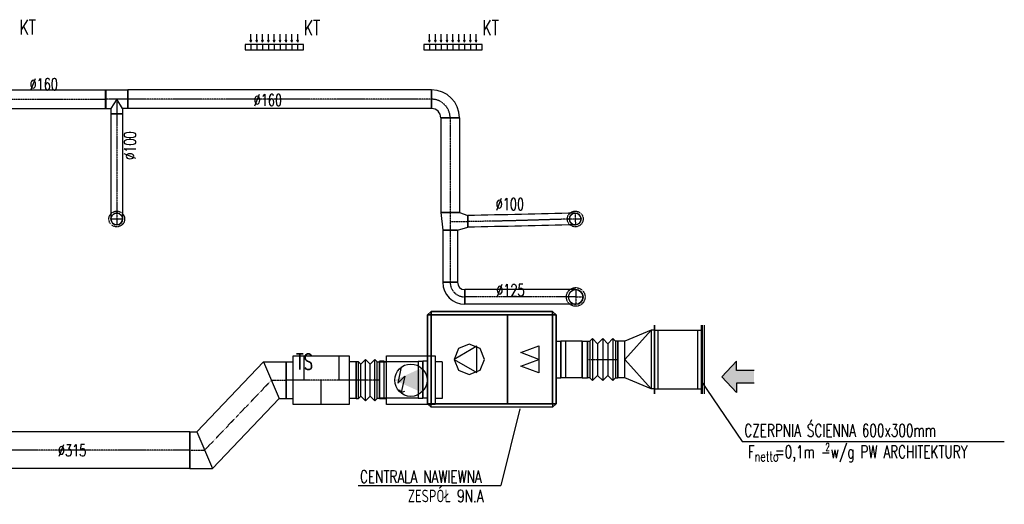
# Model space of a CAD drawing. Extents: x -7228 to 74941, y -112898 to 85621.
# Tile 211 of 256: x 29000 to 29843, y 34436 to 34851. Entities that reach past the tile are written whole.
import ezdxf

# ---------------------------------------------------------------- set-up
doc = ezdxf.new("R2010")
doc.units = 0
doc.linetypes.add('DASHDOT', pattern=[1, 0.5, -0.25, 0, -0.25])
doc.linetypes.add('DASHED', pattern=[0.75, 0.5, -0.25])
doc.layers.get('0').update_dxf_attribs({"color": 101, "linetype": 'CONTINUOUS'})
for name, color, linetype in [('E35', 6, 'CONTINUOUS'), ('FLUID-N9.A', 7, 'CONTINUOUS'), ('FLUID-N9.A-SYM', 7, 'CONTINUOUS'), ('FLUID-N9A', 7, 'CONTINUOUS'), ('FLUID-N9A-SYM', 7, 'CONTINUOUS'), ('FLUID-W9B', 7, 'CONTINUOUS'), ('FLUID-W9B-SYM', 7, 'CONTINUOUS'), ('m-went-nawiew', 152, 'CONTINUOUS'), ('m-went-odnośniki', 255, 'CONTINUOUS'), ('m-went-opis', 86, 'CONTINUOUS'), ('m-went-urządzenia', 51, 'CONTINUOUS'), ('PULAYER0', 1, 'CONTINUOUS'), ('PULAYER1', 8, 'CONTINUOUS')]:
    doc.layers.add(name, color=color, linetype=linetype)
doc.styles.add('tab-bud$0$ROMANS', font='romans', dxfattribs={"width": 0.7})
doc.linetypes.add('ZIGZAG', pattern='A,0.00254,-5.08,[131,ltypeshp.shx,S=5.08,R=0,X=-5.08,Y=0],-10.16,[131,ltypeshp.shx,S=5.08,R=180,X=5.08,Y=0],-5.08', length=20.32254)

# ---------------------------------------------------------------- blocks, each defined once
blk = doc.blocks.new('*U7495')
at = {"color": 1, "linetype": 'Continuous', "lineweight": -2}
for p, q in [((120, 120), (120, -40)), ((40, -120), (-120, -120))]:
    blk.add_line(p, q, dxfattribs=at)
at = {"color": 0, "linetype": 'ByBlock', "lineweight": -2}
for radius in [240, 80]:
    blk.add_arc((120, -120), radius, 90, 180, dxfattribs=at)
at = {"layer": 'FLUID-W9B-SYM', "color": 2, "linetype": 'DASHDOT'}
blk.add_arc((120, -120), 160, 90, 180, dxfattribs=at)
blk = doc.blocks.new('*U7494')
at = {"color": 1, "linetype": 'Continuous', "lineweight": -2}
for p, q in [((-405.5, -80), (-405.5, 80)), ((405.5, 80), (405.5, -80))]:
    blk.add_line(p, q, dxfattribs=at)
at = {"color": 0, "linetype": 'ByBlock', "lineweight": -2}
for p, q in [((-405.5, 80), (405.5, 80)), ((-405.5, -80), (405.5, -80))]:
    blk.add_line(p, q, dxfattribs=at)
at = {"layer": 'FLUID-W9B-SYM', "color": 2, "linetype": 'DASHDOT'}
blk.add_line((-405.5, 0), (405.5, 0), dxfattribs=at)
blk = doc.blocks.new('*U7493')
at = {"color": 0, "linetype": 'ByBlock', "lineweight": -2}
for p, q in [((-75, 80), (-50, 150)), ((75, 62.5), (50, 150)), ((-75, -80), (75, -62.5))]:
    blk.add_line(p, q, dxfattribs=at)
at = {"color": 1, "linetype": 'Continuous', "lineweight": -2}
for p, q in [((-50, 150), (50, 150)), ((-75, -80), (-75, 80)), ((75, 62.5), (75, -62.5))]:
    blk.add_line(p, q, dxfattribs=at)
at = {"layer": 'FLUID-W9B-SYM', "color": 2, "linetype": 'DASHDOT'}
for p, q in [((0, 0), (0, 150)), ((-75, 0), (75, 0))]:
    blk.add_line(p, q, dxfattribs=at)
blk = doc.blocks.new('*U7492')
at = {"color": 1, "linetype": 'Continuous', "lineweight": -2}
for p, q in [((-223, -62.5), (-223, 62.5)), ((223, 62.5), (223, -62.5))]:
    blk.add_line(p, q, dxfattribs=at)
at = {"color": 0, "linetype": 'ByBlock', "lineweight": -2}
for p, q in [((-223, 62.5), (223, 62.5)), ((-223, -62.5), (223, -62.5))]:
    blk.add_line(p, q, dxfattribs=at)
at = {"layer": 'FLUID-W9B-SYM', "color": 2, "linetype": 'DASHDOT'}
blk.add_line((-223, 0), (223, 0), dxfattribs=at)
blk = doc.blocks.new('*U7498')
at = {"color": 1, "linetype": 'Continuous', "lineweight": -2}
for p, q in [((-93.75, -31.25), (-93.75, 93.75)), ((93.75, -93.75), (-31.25, -93.75))]:
    blk.add_line(p, q, dxfattribs=at)
at = {"color": 0, "linetype": 'ByBlock', "lineweight": -2}
for radius in [187.5, 62.5]:
    blk.add_arc((-93.75, -93.75), radius, 0, 90, dxfattribs=at)
at = {"layer": 'FLUID-W9B-SYM', "color": 2, "linetype": 'DASHDOT'}
blk.add_arc((-93.75, -93.75), 125, 0, 90, dxfattribs=at)
blk = doc.blocks.new('*U7497')
at = {"color": 4, "linetype": 'DASHED'}
blk.add_circle((0, 0), 80, dxfattribs=at)
at = {"color": 0, "linetype": 'ByBlock', "lineweight": -2}
blk.add_circle((0, 0), 62.5, dxfattribs=at)
blk = doc.blocks.new('*U7491')
at = {"color": 4, "linetype": 'DASHED'}
blk.add_circle((0, 0), 67.5, dxfattribs=at)
at = {"color": 0, "linetype": 'ByBlock', "lineweight": -2}
blk.add_circle((0, 0), 50, dxfattribs=at)
blk = doc.blocks.new('*U7496')
at = {"color": 1, "linetype": 'Continuous', "lineweight": -2}
blk.add_line((0, -62.5), (0, 62.5), dxfattribs=at)
at = {"color": 4, "linetype": 'DASHED', "lineweight": -2}
blk.add_arc((950.7, -0.5), 62.5, 89.96704, 269.96704, dxfattribs=at)
at = {"color": 0, "lineweight": -2}
blk.add_arc((950.7, -0.5), 62.5, 269.96704, 89.96704, dxfattribs=at)
at = {"color": 1, "linetype": 'ZIGZAG', "lineweight": -2, "ltscale": 0.4}
for points in [[(950.7, 62), (0, 62.5)], [(950.6, -63), (0, -62.5)]]:
    blk.add_spline(points, degree=3, dxfattribs=at)
at = {"layer": 'FLUID-W9B-SYM', "color": 2, "linetype": 'DASHDOT'}
for p, q in [((950.7, 62), (950.6, -63)), ((950.7, -0.5), (1013.2, -0.6))]:
    blk.add_line(p, q, dxfattribs=at)
at = {"layer": 'FLUID-W9B-SYM', "color": 2, "linetype": 'DASHDOT', "start_tangent": (-1, 0.000575), "end_tangent": (-1, 0)}
blk.add_spline([(950.7, -0.5), (0, 0)], degree=3, dxfattribs=at)
blk = doc.blocks.new('*U7490')
at = {"color": 1, "linetype": 'Continuous', "lineweight": -2}
blk.add_line((0, -50), (0, 50), dxfattribs=at)
at = {"color": 4, "linetype": 'DASHED', "lineweight": -2}
blk.add_arc((921.5, 20.9), 50, 91.29811, 271.29811, dxfattribs=at)
at = {"color": 0, "lineweight": -2}
blk.add_arc((921.5, 20.9), 50, 271.29811, 91.29811, dxfattribs=at)
at = {"color": 1, "linetype": 'ZIGZAG', "lineweight": -2, "ltscale": 0.4}
for points in [[(920.4, 70.9), (0, 50)], [(922.7, -29.1), (0, -50)]]:
    blk.add_spline(points, degree=3, dxfattribs=at)
at = {"layer": 'FLUID-W9B-SYM', "color": 2, "linetype": 'DASHDOT'}
for p, q in [((920.4, 70.9), (922.7, -29.1)), ((921.5, 20.9), (971.5, 22))]:
    blk.add_line(p, q, dxfattribs=at)
at = {"layer": 'FLUID-W9B-SYM', "color": 2, "linetype": 'DASHDOT', "start_tangent": (-0.999743, -0.022654), "end_tangent": (-1, 0)}
blk.add_spline([(921.5, 20.9), (0, 0)], degree=3, dxfattribs=at)
blk = doc.blocks.new('*U7488')
at = {"color": 1, "linetype": 'Continuous', "lineweight": -2}
for p, q in [((-50, 125), (50, 125)), ((-95, -80), (-95, 80)), ((95, 80), (95, -80))]:
    blk.add_line(p, q, dxfattribs=at)
at = {"color": 0, "linetype": 'ByBlock', "lineweight": -2}
for p, q in [((-50, 80), (-50, 125)), ((50, 80), (50, 125)), ((-95, 80), (-50, 80)), ((95, 80), (50, 80)), ((95, -80), (-95, -80))]:
    blk.add_line(p, q, dxfattribs=at)
at = {"color": 4, "linetype": 'Continuous'}
for p, q in [((-50, 80), (0, 0)), ((0, 0), (50, 80))]:
    blk.add_line(p, q, dxfattribs=at)
at = {"layer": 'FLUID-W9B-SYM', "color": 2, "linetype": 'DASHDOT'}
for p, q in [((0, 0), (0, 125)), ((-95, 0), (95, 0))]:
    blk.add_line(p, q, dxfattribs=at)
blk = doc.blocks.new('*U7482')
at = {"color": 1, "linetype": 'Continuous', "lineweight": -2}
for p, q in [((-989.5, -80), (-989.5, 80)), ((989.5, 80), (989.5, -80))]:
    blk.add_line(p, q, dxfattribs=at)
at = {"color": 0, "linetype": 'ByBlock', "lineweight": -2}
for p, q in [((-989.5, 80), (989.5, 80)), ((-989.5, -80), (989.5, -80))]:
    blk.add_line(p, q, dxfattribs=at)
at = {"layer": 'FLUID-W9B-SYM', "color": 2, "linetype": 'DASHDOT'}
blk.add_line((-989.5, 0), (989.5, 0), dxfattribs=at)
blk = doc.blocks.new('*U7487')
at = {"color": 1, "linetype": 'Continuous', "lineweight": -2}
for p, q in [((-1300.5, -80), (-1300.5, 80)), ((1300.5, 80), (1300.5, -80))]:
    blk.add_line(p, q, dxfattribs=at)
at = {"color": 0, "linetype": 'ByBlock', "lineweight": -2}
for p, q in [((-1300.5, 80), (1300.5, 80)), ((-1300.5, -80), (1300.5, -80))]:
    blk.add_line(p, q, dxfattribs=at)
at = {"layer": 'FLUID-W9B-SYM', "color": 2, "linetype": 'DASHDOT'}
blk.add_line((-1300.5, 0), (1300.5, 0), dxfattribs=at)
blk = doc.blocks.new('*U7489')
at = {"color": 4, "linetype": 'DASHED'}
blk.add_circle((0, 0), 67.5, dxfattribs=at)
at = {"color": 0, "linetype": 'ByBlock', "lineweight": -2}
blk.add_circle((0, 0), 50, dxfattribs=at)
blk = doc.blocks.new('*U7486')
at = {"color": 1, "linetype": 'Continuous', "lineweight": -2}
blk.add_line((-50, 900.1), (50, 900.1), dxfattribs=at)
at = {"color": 4, "linetype": 'DASHED', "lineweight": -2}
blk.add_arc((0, 0), 50, 360, 180, dxfattribs=at)
at = {"color": 0, "linetype": 'ByBlock', "lineweight": -2}
blk.add_arc((0, 0), 50, 180, 360, dxfattribs=at)
at = {"color": 1, "linetype": 'ZIGZAG', "lineweight": -2, "ltscale": 0.4}
for points in [[(-50, 900.1), (-50, 0)], [(50, 900.1), (50, 0)]]:
    blk.add_spline(points, degree=3, dxfattribs=at)
at = {"layer": 'FLUID-W9B-SYM', "color": 2, "linetype": 'DASHDOT'}
for p, q in [((-50, 0), (50, 0)), ((0, 0), (0, -50))]:
    blk.add_line(p, q, dxfattribs=at)
at = {"layer": 'FLUID-W9B-SYM', "color": 2, "linetype": 'DASHDOT', "start_tangent": (0, -1), "end_tangent": (0, -1)}
blk.add_spline([(0, 900.1), (0, 0)], degree=3, dxfattribs=at)
blk = doc.blocks.new('*U6679')
at = {"color": 5, "linetype": 'Continuous', "lineweight": -2}
for p, q in [((-157.5, -295), (-157.5, 295)), ((157.5, 158), (157.5, -157))]:
    blk.add_line(p, q, dxfattribs=at)
at = {"color": 0, "linetype": 'ByBlock', "lineweight": -2}
for p, q in [((-157.5, 250), (-127.5, 250)), ((-127.5, 250), (97.5, 158)), ((97.5, 158), (157.5, 158)), ((-127.5, -250), (97.5, -157)), ((97.5, -157), (157.5, -157)), ((-157.5, -250), (-127.5, -250))]:
    blk.add_line(p, q, dxfattribs=at)
at = {"color": 4, "linetype": 'Continuous'}
for p, q in [((-127.5, -250), (-127.5, 250)), ((-127.5, 250), (97.5, 0.5)), ((97.5, 158), (97.5, -157)), ((-127.5, -250), (97.5, 0.5))]:
    blk.add_line(p, q, dxfattribs=at)
blk = doc.blocks.new('*U6678')
at = {"color": 5, "linetype": 'Continuous', "lineweight": -2}
for p, q in [((-199, -295), (-199, 295)), ((199, 295), (199, -295))]:
    blk.add_line(p, q, dxfattribs=at)
at = {"color": 0, "linetype": 'ByBlock', "lineweight": -2}
for p, q in [((-199, 250), (199, 250)), ((-199, -250), (199, -250))]:
    blk.add_line(p, q, dxfattribs=at)
at = {"color": 4, "linetype": 'Continuous'}
for p, q in [((-169, -250), (-169, 250)), ((169, 250), (169, -250))]:
    blk.add_line(p, q, dxfattribs=at)
blk = doc.blocks.new('*U6680')
at = {"color": 4, "linetype": 'Continuous'}
blk.add_line((-295, 25), (295, 25), dxfattribs=at)
at = {"color": 0, "linetype": 'ByBlock', "lineweight": -2}
for p, q in [((-295, 10), (295, 10)), ((-250, 0), (-250, 10)), ((250, 0), (250, 10))]:
    blk.add_line(p, q, dxfattribs=at)
blk = doc.blocks.new('*U6717')
at = {"color": 5, "linetype": 'Continuous', "lineweight": -2}
for p, q in [((-774, -157.5), (-774, 157.5)), ((774, 157.5), (774, -157.5))]:
    blk.add_line(p, q, dxfattribs=at)
at = {"color": 0, "linetype": 'ByBlock', "lineweight": -2}
for p, q in [((-774, 157.5), (774, 157.5)), ((-774, -157.5), (774, -157.5))]:
    blk.add_line(p, q, dxfattribs=at)
at = {"layer": 'FLUID-N9A-SYM', "color": 2, "linetype": 'DASHDOT'}
blk.add_line((-774, 0), (774, 0), dxfattribs=at)
blk = doc.blocks.new('*U6719')
at = {"color": 0, "linetype": 'ByBlock', "lineweight": -2}
for p, q in [((-80, 157.5), (-60, 177.5)), ((-60, 177.5), (-20, 137.5)), ((-20, 137.5), (20, 177.5)), ((20, 177.5), (60, 137.5)), ((-100, 157.5), (-80, 157.5)), ((-80, 157.5), (-80, -157.5)), ((60, 137.5), (80, 157.5)), ((100, 157.5), (80, 157.5)), ((80, 157.5), (80, -157.5)), ((-80, -157.5), (-100, -157.5)), ((-60, -177.5), (-80, -157.5)), ((-20, -137.5), (-60, -177.5)), ((20, -177.5), (-20, -137.5)), ((60, -137.5), (20, -177.5)), ((80, -157.5), (60, -137.5)), ((80, -157.5), (100, -157.5))]:
    blk.add_line(p, q, dxfattribs=at)
at = {"color": 4, "linetype": 'Continuous'}
for p, q in [((-60, 177.5), (-60, -177.5)), ((20, 177.5), (20, -177.5)), ((-20, 137.5), (-20, -137.5)), ((60, 137.5), (60, -137.5))]:
    blk.add_line(p, q, dxfattribs=at)
at = {"color": 5, "linetype": 'Continuous', "lineweight": -2}
for p, q in [((-100, -157.5), (-100, 157.5)), ((100, 157.5), (100, -157.5))]:
    blk.add_line(p, q, dxfattribs=at)
at = {"layer": 'FLUID-N9A-SYM', "color": 2, "linetype": 'DASHDOT'}
blk.add_line((-100, 0), (100, 0), dxfattribs=at)
blk = doc.blocks.new('*U6677')
at = {"color": 0, "linetype": 'ByBlock', "lineweight": -2}
for p, q in [((-110, 157.5), (-88, 179.5)), ((-88, 179.5), (-44, 135.5)), ((-44, 135.5), (0, 179.5)), ((0, 179.5), (44, 135.5)), ((44, 135.5), (88, 179.5)), ((88, 179.5), (110, 157.5)), ((-130, 157.5), (-110, 157.5)), ((-110, 157.5), (-110, -157.5)), ((130, 157.5), (110, 157.5)), ((110, 157.5), (110, -157.5)), ((-110, -157.5), (-130, -157.5)), ((-88, -179.5), (-110, -157.5)), ((-44, -135.5), (-88, -179.5)), ((0, -179.5), (-44, -135.5)), ((44, -135.5), (0, -179.5)), ((88, -179.5), (44, -135.5)), ((110, -157.5), (88, -179.5)), ((110, -157.5), (130, -157.5))]:
    blk.add_line(p, q, dxfattribs=at)
at = {"color": 4, "linetype": 'Continuous'}
for p, q in [((-88, 179.5), (-88, -179.5)), ((0, 179.5), (0, -179.5)), ((88, 179.5), (88, -179.5)), ((-44, 135.5), (-44, -135.5)), ((44, 135.5), (44, -135.5))]:
    blk.add_line(p, q, dxfattribs=at)
at = {"color": 5, "linetype": 'Continuous', "lineweight": -2}
for p, q in [((-130, -157.5), (-130, 157.5)), ((130, 157.5), (130, -157.5))]:
    blk.add_line(p, q, dxfattribs=at)
at = {"layer": 'FLUID-N9.A-SYM', "color": 2, "linetype": 'DASHDOT'}
blk.add_line((-130, 0), (130, 0), dxfattribs=at)
blk = doc.blocks.new('*U6718')
at = {"color": 0, "linetype": 'ByBlock', "lineweight": -2}
for p, q in [((-240, 207.5), (240, 207.5)), ((-240, -207.5), (-240, 207.5)), ((240, 207.5), (240, -207.5)), ((-300, 157.5), (-240, 157.5)), ((300, 157.5), (240, 157.5)), ((-300, -157.5), (-240, -157.5)), ((300, -157.5), (240, -157.5)), ((240, -207.5), (-240, -207.5))]:
    blk.add_line(p, q, dxfattribs=at)
at = {"color": 4, "linetype": 'Continuous'}
for p, q in [((0, 207.5), (0, 0)), ((-150, -207.5), (-150, 0)), ((150, -207.5), (150, 0))]:
    blk.add_line(p, q, dxfattribs=at)
at = {"color": 5, "linetype": 'Continuous', "lineweight": -2}
for p, q in [((-300, -157.5), (-300, 157.5)), ((300, 157.5), (300, -157.5))]:
    blk.add_line(p, q, dxfattribs=at)
at = {"layer": 'FLUID-N9A-SYM', "color": 2, "linetype": 'DASHDOT'}
blk.add_line((-300, 0), (300, 0), dxfattribs=at)
blk = doc.blocks.new('PROUNIT_20070829104343_1')
at = {"layer": 'PULAYER0', "linetype": 'Continuous'}
for p, q in [((270, 790), (300, 820)), ((270, 30), (270, 790)), ((300, 820), (1340, 820)), ((1340, 820), (1370, 790)), ((1370, 790), (1370, 30)), ((1370, 741.5), (1410, 741.5)), ((1450, 741.5), (1410, 741.5)), ((1741, 741.5), (1781, 741.5)), ((45, 568.5), (0, 568.5)), ((45, 568), (185, 568)), ((185, 568.5), (230, 568.5)), ((270, 568.5), (230, 568.5)), ((1370, 426.5), (1410, 426.5)), ((1450, 426.5), (1410, 426.5)), ((1741, 426.5), (1781, 426.5)), ((45, 253.5), (0, 253.5)), ((45, 254), (185, 254)), ((185, 253.5), (230, 253.5)), ((270, 253.5), (230, 253.5)), ((300, 0), (270, 30)), ((1340, 0), (300, 0)), ((1370, 30), (1340, 0))]:
    blk.add_line(p, q, dxfattribs=at)
for points in [[(270, 790, 0), (300, 790, 0), (300, 820, 0)], [(270, 30, 0), (300, 30, 0), (300, 790, 0), (270, 790, 0)], [(1340, 820, 0), (1340, 790, 0), (300, 790, 0), (300, 820, 0)], [(1340, 30, 0), (1340, 790, 0), (300, 790, 0), (300, 30, 0)], [(300, 30, 0), (300, 790, 0), (687, 790, 0), (687, 30, 0)], [(687, 30, 0), (687, 790, 0), (1340, 790, 0), (1340, 30, 0)], [(1340, 820, 0), (1340, 790, 0), (1370, 790, 0)], [(1370, 30, 0), (1370, 790, 0), (1340, 790, 0), (1340, 30, 0)], [(1450, 741, 0), (1741, 741, 0), (1741, 427, 0), (1450, 427, 0)], [(300, 0, 0), (300, 30, 0), (270, 30, 0)], [(1340, 0, 0), (1340, 30, 0), (300, 30, 0), (300, 0, 0)], [(1370, 30, 0), (1340, 30, 0), (1340, 0, 0)]]:
    blk.add_polyline3d(points, close=True, dxfattribs=at)
for points in [[(1410, 741.5, 0), (1410, 711.420177, 0), (1410, 632.670177, 0), (1410, 535.329823, 0), (1410, 456.579823, 0), (1410, 426.5, 0)], [(1410, 426.5, 0), (1410, 456.579823, 0), (1410, 535.329823, 0), (1410, 632.670177, 0), (1410, 711.420177, 0), (1410, 741.5, 0)], [(1450, 741.479817, 0), (1450, 741.487083, 0), (1450, 741.492734, 0), (1450, 741.496771, 0), (1450, 741.499193, 0), (1450, 741.5, 0)], [(1741, 741.5, 0), (1741, 741.499193, 0), (1741, 741.496771, 0), (1741, 741.492734, 0), (1741, 741.487083, 0), (1741, 741.479817, 0)], [(1781, 741.5, 0), (1781, 711.420177, 0), (1781, 632.670177, 0), (1781, 535.329823, 0), (1781, 456.579823, 0), (1781, 426.5, 0)], [(0, 253.5, 0), (0, 283.579823, 0), (0, 362.329823, 0), (0, 459.670177, 0), (0, 538.420177, 0), (0, 568.5, 0)], [(45, 253.5, 0), (45, 283.579823, 0), (45, 362.329823, 0), (45, 459.670177, 0), (45, 538.420177, 0), (45, 568.5, 0)], [(45, 568, 0), (45, 538.015668, 0), (45, 459.515668, 0), (45, 362.484332, 0), (45, 283.984332, 0), (45, 254, 0)], [(185, 568.5, 0), (185, 538.420177, 0), (185, 459.670177, 0), (185, 362.329823, 0), (185, 283.579823, 0), (185, 253.5, 0)], [(185, 568, 0), (185, 538.015668, 0), (185, 459.515668, 0), (185, 362.484332, 0), (185, 283.984332, 0), (185, 254, 0)], [(230, 253.5, 0), (230, 283.579823, 0), (230, 362.329823, 0), (230, 459.670177, 0), (230, 538.420177, 0), (230, 568.5, 0)], [(230, 568.5, 0), (230, 538.420177, 0), (230, 459.670177, 0), (230, 362.329823, 0), (230, 283.579823, 0), (230, 253.5, 0)], [(1450, 426.5, 0), (1450, 426.500807, 0), (1450, 426.503229, 0), (1450, 426.507266, 0), (1450, 426.512917, 0), (1450, 426.520183, 0)], [(1741, 426.520183, 0), (1741, 426.512917, 0), (1741, 426.507266, 0), (1741, 426.503229, 0), (1741, 426.500807, 0), (1741, 426.5, 0)]]:
    blk.add_polyline3d(points, dxfattribs=at)
at = {"layer": 'PULAYER1', "linetype": 'Continuous'}
for p, q in [((1566.4, 554.9), (1595.5, 694.58)), ((1595.5, 694.58), (1566.4, 682.94)), ((1612.96, 671.3), (1595.5, 694.58)), ((1624.6, 613.1), (1566.4, 554.9)), ((1595.5, 473.42), (1624.6, 613.1)), ((416.1, 293.9), (416.1, 526.1)), ((416.1, 526.1), (570.9, 468.824)), ((1144.1, 410), (948.2, 522.316)), ((948.2, 522.316), (948.2, 297.684)), ((570.9, 468.824), (416.1, 410)), ((416.1, 410), (570.9, 351.176)), ((570.9, 351.176), (416.1, 293.9)), ((948.2, 297.684), (1144.1, 410))]:
    blk.add_line(p, q, dxfattribs=at)
blk.add_polyline3d([(882.9, 410, 0), (921.151854, 317.651854, 0), (1013.5, 279.4, 0), (1105.848146, 317.651854, 0), (1144.1, 410, 0), (1105.848146, 502.348146, 0), (1013.5, 540.6, 0), (921.151854, 502.348146, 0)], close=True, dxfattribs=at)
blk = doc.blocks.new('*U6720')
at = {"color": 0, "linetype": 'ByBlock', "lineweight": -2}
for p, q in [((-207.5, 207.5), (207.5, 207.5)), ((-207.5, -207.5), (-207.5, 207.5)), ((207.5, 207.5), (207.5, -207.5)), ((-267.5, 157.5), (-207.5, 157.5)), ((267.5, 157.5), (207.5, 157.5)), ((-267.5, -157.5), (-207.5, -157.5)), ((267.5, -157.5), (207.5, -157.5)), ((207.5, -207.5), (-207.5, -207.5))]:
    blk.add_line(p, q, dxfattribs=at)
at = {"color": 5, "linetype": 'Continuous', "lineweight": -2}
for p, q in [((-267.5, -157.5), (-267.5, 157.5)), ((267.5, 157.5), (267.5, -157.5))]:
    blk.add_line(p, q, dxfattribs=at)
at = {"color": 4, "linetype": 'Continuous'}
blk.add_circle((0, 0), 138.3, dxfattribs=at)
blk.add_solid([(-91.5, 103.8), (138.3, 0), (-91.5, -103.8)], dxfattribs=at)
blk = doc.blocks.new('*U6721')
at = {"color": 0, "linetype": 'ByBlock', "lineweight": -2}
for p, q in [((-353, 157.5), (218.3, 755.5)), ((218.3, 755.5), (413, 755.5)), ((-218.3, -157.5), (353, 440.5)), ((353, 440.5), (413, 440.5)), ((-413, 157.5), (-353, 157.5)), ((-413, -157.5), (-218.3, -157.5))]:
    blk.add_line(p, q, dxfattribs=at)
at = {"color": 4, "linetype": 'Continuous'}
for p, q in [((218.3, 755.5), (353, 440.5)), ((-353, 157.5), (-218.3, -157.5))]:
    blk.add_line(p, q, dxfattribs=at)
at = {"color": 5, "linetype": 'Continuous', "lineweight": -2}
for p, q in [((413, 755.5), (413, 440.5)), ((-413, -157.5), (-413, 157.5))]:
    blk.add_line(p, q, dxfattribs=at)
at = {"layer": 'FLUID-N9A-SYM', "color": 2, "linetype": 'DASHDOT'}
for p, q in [((-285.6, 0), (285.6, 598)), ((285.6, 598), (413, 598)), ((-413, 0), (-285.6, 0))]:
    blk.add_line(p, q, dxfattribs=at)
blk = doc.blocks.new('KT')
at = {"layer": 'm-went-urządzenia'}
for points in [[(55475.1, 10960.33), (55475.71, 10962.01), (55474.49, 10962.01)], [(55480.1, 10960.33), (55480.71, 10962.01), (55479.49, 10962.01)], [(55485.1, 10960.33), (55485.71, 10962.01), (55484.49, 10962.01)], [(55490.1, 10960.33), (55490.71, 10962.01), (55489.49, 10962.01)], [(55495.1, 10960.33), (55495.71, 10962.01), (55494.49, 10962.01)], [(55500.1, 10960.33), (55500.71, 10962.01), (55499.49, 10962.01)], [(55505.1, 10960.33), (55505.71, 10962.01), (55504.49, 10962.01)], [(55510.1, 10960.33), (55510.71, 10962.01), (55509.49, 10962.01)], [(55515.1, 10960.33), (55515.71, 10962.01), (55514.49, 10962.01)]]:
    blk.add_hatch(color=7, dxfattribs=at).paths.add_polyline_path(points)
at = {"layer": 'm-went-urządzenia', "color": 7}
for p, q in [((55475.1, 10960.33, 0), (55475.1, 10967.21, 0)), ((55480.1, 10960.33, 0), (55480.1, 10967.21, 0)), ((55485.1, 10960.33, 0), (55485.1, 10967.21, 0)), ((55490.1, 10960.33, 0), (55490.1, 10967.21, 0)), ((55495.1, 10960.33, 0), (55495.1, 10967.21, 0)), ((55500.1, 10960.33, 0), (55500.1, 10967.21, 0)), ((55505.1, 10960.33, 0), (55505.1, 10967.21, 0)), ((55510.1, 10960.33, 0), (55510.1, 10967.21, 0)), ((55515.1, 10960.33, 0), (55515.1, 10967.21, 0)), ((55475.1, 10960.33, 0), (55474.49, 10962.01, 0)), ((55474.49, 10962.01, 0), (55475.71, 10962.01, 0)), ((55475.09, 10958.31, 0), (55475.09, 10953.74, 0)), ((55475.1, 10960.33, 0), (55475.71, 10962.01, 0)), ((55480.1, 10960.33, 0), (55479.49, 10962.01, 0)), ((55479.49, 10962.01, 0), (55480.71, 10962.01, 0)), ((55480.09, 10958.31, 0), (55480.09, 10953.74, 0)), ((55480.1, 10960.33, 0), (55480.71, 10962.01, 0)), ((55485.1, 10960.33, 0), (55484.49, 10962.01, 0)), ((55484.49, 10962.01, 0), (55485.71, 10962.01, 0)), ((55485.09, 10958.31, 0), (55485.09, 10953.74, 0)), ((55485.1, 10960.33, 0), (55485.71, 10962.01, 0)), ((55490.1, 10960.33, 0), (55489.49, 10962.01, 0)), ((55489.49, 10962.01, 0), (55490.71, 10962.01, 0)), ((55490.09, 10958.31, 0), (55490.09, 10953.74, 0)), ((55490.1, 10960.33, 0), (55490.71, 10962.01, 0)), ((55495.1, 10960.33, 0), (55494.49, 10962.01, 0)), ((55494.49, 10962.01, 0), (55495.71, 10962.01, 0)), ((55495.09, 10958.31, 0), (55495.09, 10953.74, 0)), ((55495.1, 10960.33, 0), (55495.71, 10962.01, 0)), ((55500.1, 10960.33, 0), (55499.49, 10962.01, 0)), ((55499.49, 10962.01, 0), (55500.71, 10962.01, 0)), ((55500.09, 10958.31, 0), (55500.09, 10953.74, 0)), ((55500.1, 10960.33, 0), (55500.71, 10962.01, 0)), ((55505.1, 10960.33, 0), (55504.49, 10962.01, 0)), ((55504.49, 10962.01, 0), (55505.71, 10962.01, 0)), ((55505.09, 10958.31, 0), (55505.09, 10953.74, 0)), ((55505.1, 10960.33, 0), (55505.71, 10962.01, 0)), ((55510.1, 10960.33, 0), (55509.49, 10962.01, 0)), ((55509.49, 10962.01, 0), (55510.71, 10962.01, 0)), ((55510.09, 10958.31, 0), (55510.09, 10953.74, 0)), ((55510.1, 10960.33, 0), (55510.71, 10962.01, 0)), ((55515.1, 10960.33, 0), (55514.49, 10962.01, 0)), ((55514.49, 10962.01, 0), (55515.71, 10962.01, 0)), ((55515.09, 10958.31, 0), (55515.09, 10953.74, 0)), ((55515.1, 10960.33, 0), (55515.71, 10962.01, 0))]:
    blk.add_line(p, q, dxfattribs=at)
at = {"layer": 'm-went-urządzenia', "elevation": 0}
blk.add_lwpolyline([(55470.09, 10953.74), (55520.09, 10953.74), (55520.09, 10958.31), (55470.09, 10958.31)], close=True, dxfattribs=at)
blk = doc.blocks.new('A$C57440DA0')
at = {"layer": 'm-went-nawiew'}
blk.add_hatch(color=256, dxfattribs=at).paths.add_polyline_path([(11380.4, -5176.77), (11380.4, -5166.09), (11365.28, -5166.09), (11365.28, -5158.07), (11352.82, -5171.43), (11365.28, -5184.79), (11365.28, -5176.77)])
for p, q in [((11365.28, -5158.07), (11352.82, -5171.43)), ((11365.28, -5166.09), (11365.28, -5158.07)), ((11380.4, -5166.09), (11365.28, -5166.09)), ((11365.28, -5184.79), (11352.82, -5171.43)), ((11380.4, -5176.77), (11365.28, -5176.77)), ((11365.28, -5176.77), (11365.28, -5184.79))]:
    blk.add_line(p, q, dxfattribs=at)
at = {"layer": 'm-went-odnośniki'}
for p, q in [((11335, -5175), (11370.27, -5226.78)), ((11179.54, -5198.63), (11163.51, -5264.42)), ((11370.27, -5226.78), (11594.69, -5226.78)), ((11041.16, -5264.42), (11163.51, -5264.42))]:
    blk.add_line(p, q, dxfattribs=at)
at = {"layer": 'FLUID-N9.A', "color": 5, "linetype": 'Continuous', "zscale": 0.1}
for name, p, xscale, yscale, rotation in [('*U6679', (11279.4, -5156.53), 0.1000000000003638, 0.09999999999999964, 179.9999999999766), ('*U6678', (11315.05, -5156.53), 0.1000000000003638, 0.09999999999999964, 359.9999999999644), ('*U6680', (11334.95, -5156.53), 0.09999999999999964, 0.09999999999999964, 269.9999999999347), ('*U6677', (11250.65, -5156.58), 0.1000000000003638, 0.1000000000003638, 359.9999999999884)]:
    blk.add_blockref(name, p, dxfattribs=dict(at, xscale=xscale, yscale=yscale, rotation=rotation))
at = {"layer": 'FLUID-N9A', "color": 5, "linetype": 'Continuous'}
for name, p, xscale, yscale, zscale, rotation in [('*U6721', (10938.3, -5234.08), 0.1, 0.1, 0.1, 1.183053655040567e-11), ('*U6718', (11009.6, -5174.28), 0.1000000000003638, 0.1000000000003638, 0.1000000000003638, 180), ('*U6719', (11049.6, -5174.28, -3482.5), 0.1000000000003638, 0.1000000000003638, 0.09999999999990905, 180), ('*U6720', (11086.35, -5174.28), 0.1, 0.09999999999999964, 0.1, 180), ('*U6717', (10819.6, -5234.08), 0.1000000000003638, 0.1000000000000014, 0.09999999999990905, 179.9999999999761)]:
    blk.add_blockref(name, p, dxfattribs=dict(at, xscale=xscale, yscale=yscale, zscale=zscale, rotation=rotation))
at = {"layer": 'FLUID-W9B', "color": 1, "linetype": 'Continuous'}
for name, p, xscale, yscale, zscale, rotation in [('*U7482', (10725.95, -4933.78), 0.1000000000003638, 0.1, 0.1, 359.9999999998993), ('*U7488', (10834.39, -4933.78), 0.1000000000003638, 0.1, 0.1, 179.9999999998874), ('*U7487', (10973.95, -4933.78), 0.1000000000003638, 0.1, 0.1, 179.9999999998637), ('*U7495', (11116, -4937.78), 0.1, 0.1, 0.1, 270), ('*U7486', (10834.39, -5036.29), 0.1000000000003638, 0.1, 0.1, 359.9999999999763), ('*U7494', (11120, -4990.33), 0.1, 0.1, 0.1, 270), ('*U7493', (11120, -5038.38), 0.1, 0.1, 0.1, 270), ('*U7490', (11135, -5038.38), 0.1000000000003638, 0.1, 0.1, 359.9999999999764), ('*U7492', (11120, -5068.18), 0.1, 0.1, 0.1, 270), ('*U7498', (11123.12, -5099.85), 0.1000000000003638, 0.09999999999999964, 0.09999999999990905, 179.9999999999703), ('*U7496', (11132.5, -5102.97, -3650), 0.1000000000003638, 0.09999999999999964, 0.09999999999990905, 359.9999999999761)]:
    blk.add_blockref(name, p, dxfattribs=dict(at, xscale=xscale, yscale=yscale, zscale=zscale, rotation=rotation))
at = {"layer": 'FLUID-W9B', "color": 1, "linetype": 'Continuous', "xscale": 0.1000000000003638, "yscale": 0.1000000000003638}
for name, p, zscale in [('*U7489', (10834.39, -5036.29), 0.1), ('*U7491', (11227.15, -5036.29), 0.1), ('*U7497', (11227.57, -5103.03, -3650), 0.09999999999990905)]:
    blk.add_blockref(name, p, dxfattribs=dict(at, zscale=zscale))
at = {"layer": 'm-went-urządzenia'}
for p in [(-44525.73, -15845.33, 0), (-44372.73, -15845.33, 0)]:
    blk.add_blockref('KT', p, dxfattribs=at)
at = {"layer": 'PULAYER0', "linetype": 'Continuous', "xscale": 0.1000000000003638, "yscale": 0.1000000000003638, "zscale": 0.1, "rotation": 180}
blk.add_blockref('PROUNIT_20070829104343_1', (11237.7, -5115.43), dxfattribs=at)
at = {"layer": 'm-went-opis', "style": 'tab-bud$0$ROMANS', "width": 0.7}
for s, height, rotation, p in [('KT', 12.78, 359.94143, (10750.93, -4878.52, 0)), ('KT', 12.78, 359.94143, (10994.45, -4878.9, 0)), ('KT', 12.78, 359.94143, (11147.45, -4878.9, 0)), ('%%c160', 10.109, 360, (10759.74, -4926.03, 0)), ('%%c160', 10.109, 360, (10951.72, -4939.58, 0)), ('%%c100', 10.109, 90, (10850.79, -4985.64, 0)), ('%%c100', 10.109, 360, (11159.03, -5028.66, 0)), ('%%c125', 10.109, 360, (11159.45, -5102.3, 0)), ('TS', 13.446, 0, (10988.01, -5165.24)), ('CZERPNIA ŚCIENNA 600x300mm', 10.7572, 0, (11371.97, -5222.6)), ('%%c315', 10.109, 360, (10784.02, -5239.37)), ('F   =0,1m -w/g PW ARCHITEKTURY', 10.7572, 0, (11375.02, -5240.91)), ('2', 6.45, 0, (11441.41, -5234.65)), ('netto', 8.606, 0, (11380.85, -5243.81)), ('CENTRALA NAWIEWNA', 10.7572, 0, (11042.77, -5262.18)), ('ZESPÓŁ 9N.A', 10.7572, 0, (11083.75, -5278.71))]:
    blk.add_text(s, height=height, rotation=rotation, dxfattribs=at).set_placement(p)

msp = doc.modelspace()

# ---------------------------------------------------------------- block references
at = {"layer": 'E35'}
msp.add_blockref('A$C57440DA0', (18248.5, 39716.472), dxfattribs=at)

doc.saveas('drawing.dxf')
